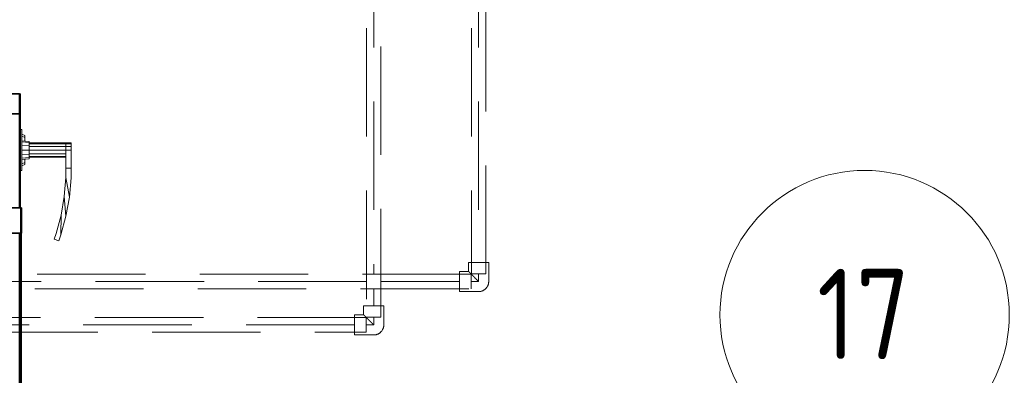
# Model space of a CAD drawing. Header units: millimetres. Extents: x 25610 to 48924, y 4737 to 39616.
# Tile 63 of 73: x 37433 to 38795, y 34508 to 35000. Entities that reach past the tile are written whole.
import ezdxf

# ---------------------------------------------------------------- set-up
doc = ezdxf.new("R2010")
doc.units = ezdxf.units.MM
doc.linetypes.add('ADSK_Скрыто', pattern=[300, 150, -150])
doc.linetypes.add('ADSK_Штриховая_ш3 п1_5', pattern=[225, 150, -75])
for name, color, linetype, lineweight in [('A-AREA-____-IDEN', 2, 'Continuous', 20), ('A-DETL-____-HDLN', 90, 'ADSK_Скрыто', 9), ('A-DETL-____-MBND', 5, 'ADSK_Штриховая_ш3 п1_5', 20), ('A-DOOR-____-MCUT', 31, 'Continuous', 35), ('A-DOOR-____-OTLN', 31, 'Continuous', 20), ('A-GENM-____-MCUT', 13, 'Continuous', 50), ('A-GENM-____-OTLN', 13, 'Continuous', 20)]:
    doc.layers.add(name, color=color, linetype=linetype, lineweight=lineweight)
doc.styles.add('GOST Common', font='GOST_Common.ttf', dxfattribs={"width": 0.9, "height": 125})

# ---------------------------------------------------------------- blocks, each defined once
blk = doc.blocks.new('Прямая форма - V line-608997-В_Этаж 02_Водопровод')
at = {"layer": 'A-DOOR-____-MCUT', "color": 53}
for p, q in [((-372, 0), (-400, 0)), ((-400, 0), (-400, -100)), ((-372, -40), (-372, 0)), ((-242, 0), (-372, 0)), ((-372, 0), (-372, -40)), ((-207, 2.5), (-242, 2.5)), ((-242, 2.5), (-242, -42.5)), ((-242, -40), (-242, 0)), ((-207, -42.5), (-207, 2.5)), ((207, 0), (-207, 0)), ((-207, 0), (-207, -40)), ((242, 2.5), (207, 2.5)), ((207, 2.5), (207, -42.5)), ((207, -40), (207, 0)), ((242, -42.5), (242, 2.5)), ((372, 0), (242, 0)), ((242, 0), (242, -40)), ((372, -40), (372, 0)), ((400, 0), (372, 0)), ((372, 0), (372, -40)), ((400, -100), (400, 0)), ((-360, -40), (-372, -40)), ((-372, -40), (-242, -40)), ((-360, -100), (-360, -40)), ((-207, -40), (207, -40)), ((242, -40), (372, -40)), ((372, -40), (360, -40)), ((360, -40), (360, -100)), ((-242, -42.5), (-207, -42.5)), ((207, -42.5), (242, -42.5)), ((-400, -100), (-360, -100)), ((360, -100), (400, -100))]:
    blk.add_line(p, q, dxfattribs=at)
at = {"layer": 'A-DOOR-____-OTLN', "color": 253}
for p, q in [((-332, 71), (-330.7, 71)), ((-332, 71), (-332, 64)), ((-330.7, 71), (-327, 71)), ((-330.7, 71), (-330.7, 64)), ((-327, 71), (-322, 71)), ((-327, 71), (-327, 64)), ((-322, 71), (-297, 71)), ((-322, 71), (-322, 64)), ((-297, 71), (-297, 64)), ((-283.6, 71), (-297, 71)), ((-297, 71), (-297, 64)), ((-283.9, 64), (-256.9, 68.7)), ((-256.9, 68.7), (-283.6, 71)), ((-230.5, 64), (-256.9, 68.7)), ((-332, 64), (-330.7, 64)), ((-332, 64), (-332, 13)), ((-330.7, 64), (-332, 64)), ((-330.7, 64), (-327, 64)), ((-330.7, 64), (-330.7, 13)), ((-327, 64), (-330.7, 64)), ((-327, 64), (-322, 64)), ((-327, 64), (-327, 13)), ((-322, 64), (-327, 64)), ((-322, 64), (-322, 13)), ((-297, 64), (-322, 64)), ((-317, 13), (-317, 64)), ((-313.3, 13), (-313.3, 64)), ((-312, 64), (-312, 13)), ((-297, 64), (-283.9, 64)), ((-257.8, 61.7), (-283.9, 64)), ((-257.8, 61.7), (-230.5, 64)), ((-232, 57.2), (-257.8, 61.7)), ((-206.7, 50.4), (-232, 57.2)), ((-204.6, 57.1), (-232, 57.2)), ((-230.5, 64), (-204.6, 57.1)), ((-204.6, 57.1), (-196.5, 54.1)), ((-198.8, 47.5), (-206.7, 50.4)), ((-196.5, 54.1), (-198.8, 47.5)), ((-293.5, 3), (-350.5, 3)), ((-350.5, 3), (-350.5, 1)), ((-344, 3), (-342, 7)), ((-342, 7), (-339.3, 7)), ((-341.1, 3), (-339.3, 7)), ((-339.3, 7), (-334.6, 7)), ((-335, 3), (-334, 13)), ((-334, 13), (-332.4, 13)), ((-333.3, 3), (-332.4, 13)), ((-332.4, 13), (-328, 13)), ((-328.5, 3), (-328, 13)), ((-328, 13), (-322, 13)), ((-322, 13), (-316, 13)), ((-322, 3), (-322, 13)), ((-316, 13), (-311.6, 13)), ((-315.5, 3), (-316, 13)), ((-311.6, 13), (-310, 13)), ((-311.6, 13), (-310.7, 3)), ((-310, 13), (-309, 3)), ((-309.4, 7), (-304.7, 7)), ((-304.7, 7), (-302, 7)), ((-304.7, 7), (-302.9, 3)), ((-302, 7), (-300, 3)), ((-293.5, 1), (-293.5, 3)), ((-207, 2.5), (-203.6, 2.5)), ((-203.6, 2.5), (-200.3, 2.5)), ((-203.6, 2.5), (-203.6, 1)), ((-200.3, 2.5), (-197, 2.5)), ((-200.3, 2.5), (-200.3, 1)), ((-197, 2.5), (-193.9, 2.5)), ((-197, 2.5), (-197, 1)), ((-193.9, 2.5), (-190.9, 2.5)), ((-193.9, 2.5), (-193.9, 1)), ((-190.9, 2.5), (-188, 2.5)), ((-190.9, 2.5), (-190.9, 1)), ((-188, 2.5), (-185.3, 2.5)), ((-188, 2.5), (-188, 1)), ((-185.3, 2.5), (-182.7, 2.5)), ((-185.3, 2.5), (-185.3, 1)), ((-182.7, 2.5), (-180.3, 2.5)), ((-182.7, 2.5), (-182.7, 1)), ((-180.3, 2.5), (-177.9, 2.5)), ((-180.3, 2.5), (-180.3, 1)), ((-177.9, 2.5), (-175.8, 2.5)), ((-177.9, 2.5), (-177.9, 1)), ((-175.8, 2.5), (-173.8, 2.5)), ((-175.8, 2.5), (-175.8, 1)), ((-173.8, 2.5), (-172, 2.5)), ((-173.8, 2.5), (-173.8, 1)), ((-172, 2.5), (0, 2.5)), ((-172, 2.5), (-172, 1)), ((0, 2.5), (172, 2.5)), ((172, 2.5), (173.8, 2.5)), ((172, 2.5), (172, 1)), ((173.8, 2.5), (175.8, 2.5)), ((173.8, 2.5), (173.8, 1)), ((175.8, 2.5), (177.9, 2.5)), ((175.8, 2.5), (175.8, 1)), ((177.9, 2.5), (180.3, 2.5)), ((177.9, 2.5), (177.9, 1)), ((180.3, 2.5), (182.7, 2.5)), ((180.3, 2.5), (180.3, 1)), ((182.7, 2.5), (185.3, 2.5)), ((182.7, 2.5), (182.7, 1)), ((185.3, 2.5), (188, 2.5)), ((185.3, 2.5), (185.3, 1)), ((188, 2.5), (190.9, 2.5)), ((188, 2.5), (188, 1)), ((190.9, 2.5), (193.9, 2.5)), ((190.9, 2.5), (190.9, 1)), ((193.9, 2.5), (197, 2.5)), ((193.9, 2.5), (193.9, 1)), ((197, 2.5), (200.3, 2.5)), ((197, 2.5), (197, 1)), ((200.3, 2.5), (203.6, 2.5)), ((200.3, 2.5), (200.3, 1)), ((203.6, 2.5), (207, 2.5)), ((203.6, 2.5), (203.6, 1)), ((-332, -101), (-332, -104)), ((-330.7, -104), (-332, -104)), ((-332, -104), (-330.7, -104)), ((-332, -104), (-332, -111)), ((-330.7, -101), (-330.7, -104)), ((-327, -104), (-330.7, -104)), ((-330.7, -104), (-327, -104)), ((-330.7, -104), (-330.7, -111)), ((-327, -101), (-327, -104)), ((-327, -104), (-322, -104)), ((-327, -104), (-322, -104)), ((-327, -104), (-327, -111)), ((-322, -101), (-322, -104)), ((-322, -104), (-297, -104)), ((-322, -104), (-322, -111)), ((-317, -104), (-317, -101)), ((-313.3, -104), (-313.3, -101)), ((-312, -101), (-312, -104)), ((-283.9, -104), (-297, -104)), ((-297, -104), (-297, -111)), ((-297, -104), (-297, -111)), ((-257.8, -101.7), (-283.9, -104)), ((-256.9, -108.7), (-283.9, -104)), ((-283.6, -111), (-256.9, -108.7)), ((-257.8, -101.7), (-253.7, -101)), ((-230.5, -104), (-257.8, -101.7)), ((-230.5, -104), (-256.9, -108.7)), ((-219.3, -101), (-230.5, -104)), ((-330.7, -111), (-332, -111)), ((-327, -111), (-330.7, -111)), ((-322, -111), (-327, -111)), ((-297, -111), (-322, -111)), ((-297, -111), (-283.6, -111))]:
    blk.add_line(p, q, dxfattribs=at)
blk = doc.blocks.new('Прямая форма - კარ1-610613-В_Этаж 02_Водопровод')
blk.add_blockref('Прямая форма - V line-608997-В_Этаж 02_Водопровод', (400, 100))
blk = doc.blocks.new('Family - კარ1-610738-В_Этаж 02_Водопровод')
at = {"layer": 'A-GENM-____-MCUT', "lineweight": 9}
for p, q in [((400, 1), (-400, 1)), ((-400, 1), (-400, -101)), ((400, -101), (400, 1)), ((-400, -101), (400, -101))]:
    blk.add_line(p, q, dxfattribs=at)
blk = doc.blocks.new('V line_ifc_RVT-1-В_Этаж 02_Водопровод')
at = {"layer": 'A-DOOR-____-OTLN', "color": 253, "lineweight": 20, "rotation": 270}
blk.add_blockref('Прямая форма - კარ1-610613-В_Этаж 02_Водопровод', (37333.2, 34897.6), dxfattribs=at)
at = {"layer": 'A-GENM-____-OTLN', "color": 253, "lineweight": 20, "rotation": 90}
blk.add_blockref('Family - კარ1-610738-В_Этаж 02_Водопровод', (37333.2, 34497.6), dxfattribs=at)
blk = doc.blocks.new('ADSK_Полипропилен_Отвод - Универсальный-V31-В_Этаж 02_Водопровод')
at = {"layer": 'A-DETL-____-MBND', "color": 150}
for p, q in [((0, 14), (-26.5, 14)), ((-26.5, 14), (-26.5, -14)), ((14, -26.5), (14, 0)), ((-26.5, -14), (-14, -14)), ((-14, -14), (-14, -26.5)), ((-14, -26.5), (14, -26.5))]:
    blk.add_line(p, q, dxfattribs=at)
at = {"layer": 'A-DETL-____-MBND', "color": 150, "flags": 128}
blk.add_lwpolyline([(14, 0), (14, 0.6), (14, 1.1), (13.9, 1.7), (13.8, 2.2), (13.7, 2.8), (13.6, 3.3), (13.5, 3.9), (13.3, 4.4), (13.1, 4.9), (12.9, 5.5), (12.7, 6), (12.4, 6.5), (12.1, 7), (11.9, 7.4), (11.6, 7.9), (11.2, 8.4), (10.9, 8.8), (10.5, 9.2), (10.1, 9.6), (9.8, 10), (9.3, 10.4), (8.9, 10.8), (8.5, 11.1), (8, 11.5), (7.6, 11.8), (7.1, 12.1), (6.6, 12.3), (6.1, 12.6), (5.6, 12.8), (5.1, 13), (4.5, 13.2), (4, 13.4), (3.5, 13.6), (2.9, 13.7), (2.4, 13.8), (1.8, 13.9), (1.3, 13.9), (0.7, 14), (0.2, 14), (0, 14)], dxfattribs=at)
at = {"layer": 'A-DETL-____-MBND', "color": 150}
blk.add_open_spline([(-14, -14), (-14, -14), (-13.9, -13.9), (-13.7, -13.7), (-13.5, -13.5), (-13.2, -13.2), (-12.9, -12.9), (-12.5, -12.5), (-12.1, -12.1), (-11.7, -11.7), (-11.2, -11.2), (-10.7, -10.7), (-10.2, -10.2), (-9.6, -9.6), (-8.8, -8.8), (-8.1, -8.1), (-7.2, -7.2), (-6.4, -6.4), (-4.9, -4.9), (-2.7, -2.7), (-0.9, -0.9), (0, 0)], degree=3, knots=[0, 0, 0, 0, 0.071429, 0.107143, 0.142857, 0.178571, 0.214286, 0.25, 0.285714, 0.321429, 0.357143, 0.392857, 0.428571, 0.464286, 0.5, 0.571429, 0.607143, 0.642857, 0.714286, 0.857143, 1, 1, 1, 1], dxfattribs=at)
blk = doc.blocks.new('ADSK_Полипропилен_Отвод - Универсальный-V32-В_Этаж 02_Водопровод')
at = {"layer": 'A-DETL-____-MBND', "color": 220}
for p, q in [((0, 14), (-26.5, 14)), ((-26.5, 14), (-26.5, -14)), ((14, -26.5), (14, 0)), ((-26.5, -14), (-14, -14)), ((-14, -14), (-14, -26.5)), ((-14, -26.5), (14, -26.5))]:
    blk.add_line(p, q, dxfattribs=at)
at = {"layer": 'A-DETL-____-MBND', "color": 220, "flags": 128}
blk.add_lwpolyline([(14, 0), (14, 0.6), (14, 1.1), (13.9, 1.7), (13.8, 2.2), (13.7, 2.8), (13.6, 3.3), (13.5, 3.9), (13.3, 4.4), (13.1, 4.9), (12.9, 5.5), (12.7, 6), (12.4, 6.5), (12.1, 7), (11.9, 7.4), (11.6, 7.9), (11.2, 8.4), (10.9, 8.8), (10.5, 9.2), (10.1, 9.6), (9.8, 10), (9.3, 10.4), (8.9, 10.8), (8.5, 11.1), (8, 11.5), (7.6, 11.8), (7.1, 12.1), (6.6, 12.3), (6.1, 12.6), (5.6, 12.8), (5.1, 13), (4.5, 13.2), (4, 13.4), (3.5, 13.6), (2.9, 13.7), (2.4, 13.8), (1.8, 13.9), (1.3, 13.9), (0.7, 14), (0.2, 14), (0, 14)], dxfattribs=at)
at = {"layer": 'A-DETL-____-MBND', "color": 220}
blk.add_open_spline([(-14, -14), (-14, -14), (-13.9, -13.9), (-13.7, -13.7), (-13.5, -13.5), (-13.2, -13.2), (-12.9, -12.9), (-12.5, -12.5), (-12.1, -12.1), (-11.7, -11.7), (-11.2, -11.2), (-10.7, -10.7), (-10.2, -10.2), (-9.6, -9.6), (-8.8, -8.8), (-8.1, -8.1), (-7.2, -7.2), (-6.4, -6.4), (-4.9, -4.9), (-2.7, -2.7), (-0.9, -0.9), (0, 0)], degree=3, knots=[0, 0, 0, 0, 0.071429, 0.107143, 0.142857, 0.178571, 0.214286, 0.25, 0.285714, 0.321429, 0.357143, 0.392857, 0.428571, 0.464286, 0.5, 0.571429, 0.607143, 0.642857, 0.714286, 0.857143, 1, 1, 1, 1], dxfattribs=at)
blk = doc.blocks.new('ADSK_M_Помещения - Номер-1471236-В_Этаж 02_Водопровод')
at = {"layer": 'A-AREA-____-IDEN'}
blk.add_circle((0, 0), 4, dxfattribs=at)

msp = doc.modelspace()

# ---------------------------------------------------------------- linework, layer by layer
at = {"layer": 'A-DETL-____-HDLN', "color": 140}
for p, q in [((38057.2, 34627.6), (38057.2, 34647.6)), ((38057.7, 34648.1), (38077.7, 34648.1))]:
    msp.add_line(p, q, dxfattribs=at)
at = {"layer": 'A-DETL-____-HDLN', "color": 210}
for p, q in [((37912.2, 34567.6), (37912.2, 34587.6)), ((37912.7, 34588.1), (37932.7, 34588.1))]:
    msp.add_line(p, q, dxfattribs=at)
at = {"layer": 'A-DETL-____-MBND', "color": 220}
for p, q in [((37912.7, 35663.4), (37912.7, 34588.1)), ((37932.7, 34588.1), (37932.7, 35663.6)), ((37922.7, 35111.8), (37922.7, 34647.3)), ((37922.7, 34628), (37922.7, 34604.1)), ((37912.2, 34587.6), (34241.3, 34587.6)), ((37896.2, 34577.6), (34257.3, 34577.6)), ((37922.7, 34577.6), (37912.2, 34577.6)), ((37922.7, 34588.1), (37922.7, 34577.6)), ((34241.3, 34567.6), (37912.2, 34567.6))]:
    msp.add_line(p, q, dxfattribs=at)
at = {"layer": 'A-DETL-____-MBND', "color": 150}
for p, q in [((38057.7, 35663.4), (38057.7, 34648.1)), ((38077.7, 34648.1), (38077.7, 35663.6)), ((38067.7, 35111.8), (38067.7, 34664.1)), ((38057.2, 34647.6), (34304.3, 34647.6)), ((38067.7, 34648.1), (38067.7, 34637.6)), ((37913.1, 34637.6), (34320.3, 34637.6)), ((38041.2, 34637.6), (37932.4, 34637.6)), ((38067.7, 34637.6), (38057.2, 34637.6)), ((34304.3, 34627.6), (38057.2, 34627.6))]:
    msp.add_line(p, q, dxfattribs=at)

# ---------------------------------------------------------------- block references
at = {"lineweight": 9}
msp.add_blockref('V line_ifc_RVT-1-В_Этаж 02_Водопровод', (0, 0), dxfattribs=at)
at = {"layer": 'A-AREA-____-IDEN', "xscale": 49.99999999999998, "yscale": 49.99999999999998, "zscale": 49.99999999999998}
msp.add_blockref('ADSK_M_Помещения - Номер-1471236-В_Этаж 02_Водопровод', (38601.4, 34591.4), dxfattribs=at)
at = {"layer": 'A-DETL-____-MBND', "color": 150, "rotation": 270.0000468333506}
msp.add_blockref('ADSK_Полипропилен_Отвод - Универсальный-V31-В_Этаж 02_Водопровод', (38067.7, 34637.6), dxfattribs=at)
at = {"layer": 'A-DETL-____-MBND', "color": 220, "rotation": 270.0000468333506}
msp.add_blockref('ADSK_Полипропилен_Отвод - Универсальный-V32-В_Этаж 02_Водопровод', (37922.7, 34577.6), dxfattribs=at)

# ---------------------------------------------------------------- texts
at = {"layer": 'A-AREA-____-IDEN', "lineweight": 9, "insert": (38535.5, 34655.2), "char_height": 125, "width": 165.949, "attachment_point": 1, "style": 'GOST Common'}
msp.add_mtext('17', dxfattribs=at)

doc.saveas('drawing.dxf')
